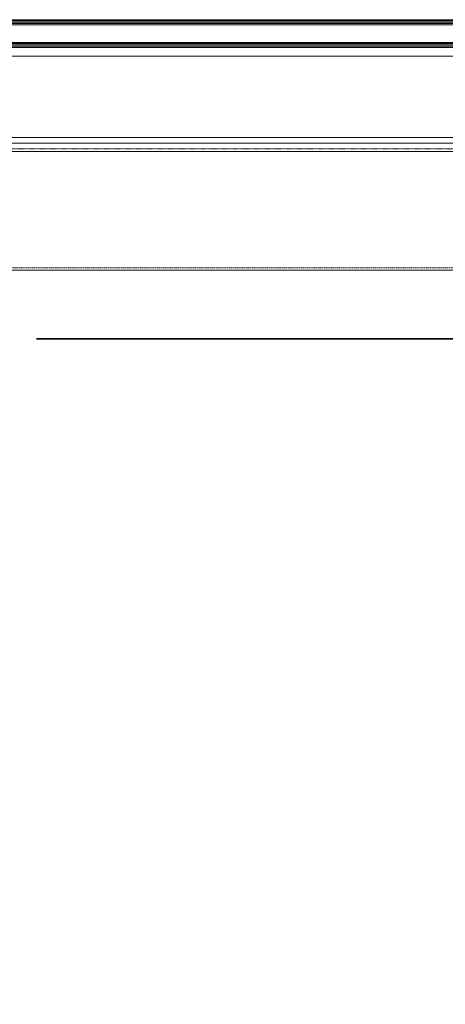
# Model space of a CAD drawing. Header units: millimetres. Extents: x -226731 to 126254, y -16359 to 60195.
# Tile 52 of 256: x -164865 to -164527, y 20197 to 20978. Entities that reach past the tile are written whole.
import ezdxf

# ---------------------------------------------------------------- set-up
doc = ezdxf.new("R2010")
doc.units = ezdxf.units.MM
doc.header["$LTSCALE"] = 0.1
doc.header["$MEASUREMENT"] = 0
doc.linetypes.add('HIDDEN', pattern=[0.375, 0.25, -0.125])
doc.layers.add('3_Hatch', color=8, linetype='Continuous', lineweight=0)
doc.layers.add('AREA LINE', color=3, linetype='Continuous', plot=False)
doc.layers.add('V.PORT', color=3, linetype='Continuous', plot=False)

# ---------------------------------------------------------------- blocks, each defined once
blk = doc.blocks.new('*U429')
at = {"layer": '3_Hatch', "color": 8}
for p, q in [((-29.99, 199.78), (-1150, 199.78)), ((-28.4, 105.47), (-1150, 105.47)), ((-30.03, 98.97), (-1150, 98.97)), ((-29.51, 94.41), (-1150, 94.41)), ((-29.56, 30.01), (-1150, 30.01)), ((-1150, 23, 0), (-7.48, 23)), ((-1150, 22, 0), (-7.48, 22)), ((-1150, 21, 0), (-7.48, 21)), ((-1150, 20, 0), (-7.48, 20)), ((-1150, 19, 0), (-7.48, 19)), ((-1150, 5, 0), (-7.48, 5)), ((-1150, 4, 0), (-7.48, 4)), ((-1150, 3, 0), (-7.48, 3)), ((-1150, 2, 0), (-7.48, 2)), ((-1150, 1, 0), (-7.48, 1))]:
    blk.add_line(p, q, dxfattribs=at)
at = {"layer": '3_Hatch', "color": 8, "linetype": 'HIDDEN', "ltscale": 5}
blk.add_line((-29.99, 197.78), (-1150, 197.78), dxfattribs=at)
at = {"layer": '3_Hatch', "color": 8, "linetype": 'HIDDEN'}
blk.add_line((-30.03, 103.48), (-1150, 103.48), dxfattribs=at)

msp = doc.modelspace()

# ---------------------------------------------------------------- linework, layer by layer
at = {"layer": 'AREA LINE', "color": 8}
msp.add_lwpolyline([(-164851.16, 20724.63), (-164208.69, 20724.63), (-164208.69, 10699.63), (-164851.16, 10699.63)], dxfattribs=at)
at = {"layer": 'V.PORT', "color": 8}
msp.add_lwpolyline([(-152367.94, 20724.63), (-164851.16, 20724.63)], dxfattribs=at)

# ---------------------------------------------------------------- block references
at = {"layer": '3_Hatch', "color": 8, "rotation": 179.9999999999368}
msp.add_blockref('*U429', (-165371.95, 20978.95), dxfattribs=at)

doc.saveas('drawing.dxf')
